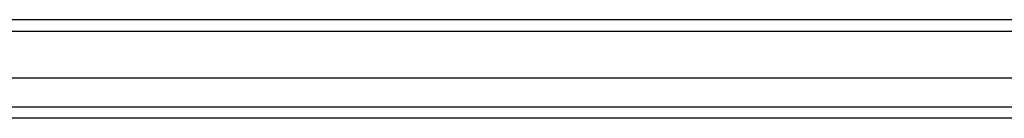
# Model space of a CAD drawing. Header units: inches. Extents: x 12 to 235, y 17 to 142.
# Tile 50 of 117: x 103.312 to 112.007, y 109.793 to 110.659. Entities that reach past the tile are written whole.
import ezdxf

# ---------------------------------------------------------------- set-up
doc = ezdxf.new("R2010")
doc.units = ezdxf.units.IN
doc.header["$MEASUREMENT"] = 0
doc.layers.add('Visible Edges(ANSI)', color=7, linetype='Continuous', lineweight=25)
doc.layers.add('Visible Tangent Edges(ANSI)', color=7, linetype='Continuous', lineweight=25)

msp = doc.modelspace()

# ---------------------------------------------------------------- linework, layer by layer
at = {"layer": 'Visible Edges(ANSI)'}
for p, q in [((130.5181, 110.6594), (94.7161, 110.6594)), ((95.3257, 110.1476), (129.9084, 110.1476)), ((129.7199, 109.7932), (95.5142, 109.7932))]:
    msp.add_line(p, q, dxfattribs=at)
at = {"layer": 'Visible Tangent Edges(ANSI)'}
for p, q in [((94.7161, 110.5604), (130.5181, 110.5604)), ((95.3842, 109.8922), (129.8499, 109.8922))]:
    msp.add_line(p, q, dxfattribs=at)

doc.saveas('drawing.dxf')
